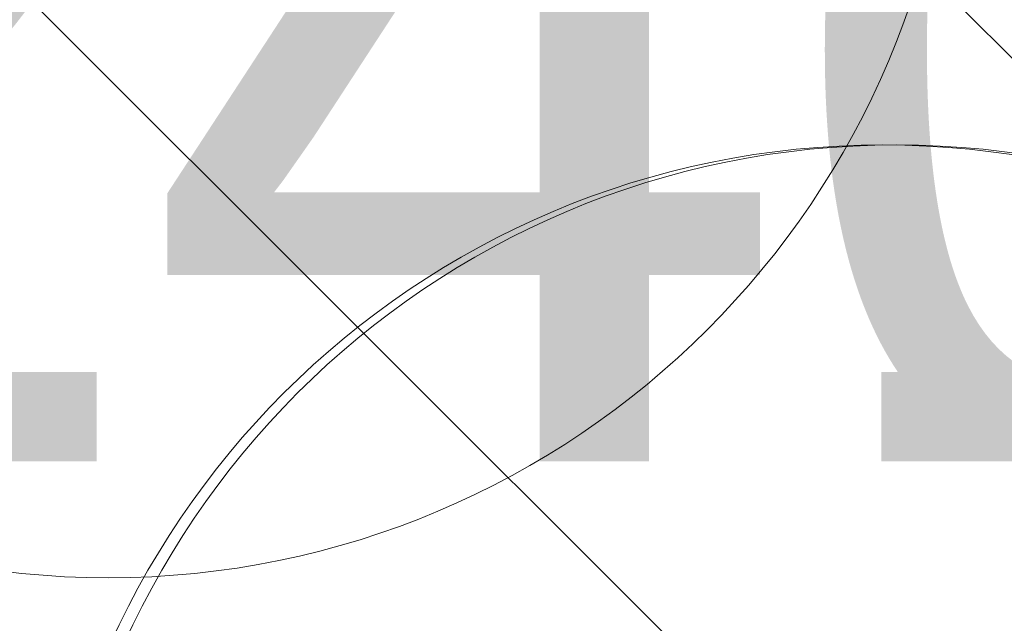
# Model space of a CAD drawing. Header units: metres. Extents: x 179483 to 180084, y 582739 to 582904.
# Tile 89 of 205: x 179767.291 to 179768.727, y 582815.828 to 582816.709. Entities that reach past the tile are written whole.
import ezdxf

# ---------------------------------------------------------------- set-up
doc = ezdxf.new("R2010")
doc.units = ezdxf.units.M
doc.layers.get('0').update_dxf_attribs({"linetype": 'CONTINUOUS', "lineweight": 9})
doc.layers.add('TA - VERDACHT_OBJECT', color=1, linetype='CONTINUOUS', lineweight=18)
doc.layers.add('TA - VRIJGEGEVEN TOT 4M-MV', color=3, linetype='CONTINUOUS', lineweight=18)
doc.styles.get("Standard").update_dxf_attribs({"font": 'arial.ttf'})

# ---------------------------------------------------------------- blocks, each defined once
blk = doc.blocks.new('Object')
at = {"lineweight": 20}
blk.add_circle((0, 0), 1.2358, dxfattribs=at)
at = {"color": 7}
blk.add_attdef('1', (-2.4803, 0.7741), '', height=1.2, dxfattribs=at)

msp = doc.modelspace()

# ---------------------------------------------------------------- hatches: boundary and pattern name
at = {"layer": 'TA - VRIJGEGEVEN TOT 4M-MV'}
h = msp.add_hatch(dxfattribs=at)
h.set_pattern_fill('ANSI31', color=256, scale=0.3, angle=90, style=0)
h.paths.add_polyline_path([(179736.9046, 582819.8328), (179732.6495, 582821.1255), (179729.8142, 582821.5339), (179723.2543, 582822.0152), (179721.5155, 582820.1667), (179722.115, 582819.3332), (179723.6414, 582817.8851), (179731.0262, 582815.827), (179733.221, 582815.6807), (179739.0409, 582815.4546), (179745.8884, 582815.3089), (179750.2592, 582814.7262), (179757.6523, 582813.382), (179757.6635, 582813.4305), (179760.3446, 582813.2541), (179760.589, 582813.2834), (179762.6917, 582813.0997), (179765.0358, 582812.9455), (179770.7591, 582813.0425), (179770.7193, 582813.4675), (179770.4538, 582814.5292), (179770.1154, 582816.2673), (179766.7819, 582817.4077), (179764.4538, 582817.7957), (179761.6407, 582817.8927), (179759.7006, 582817.7957), (179758.3655, 582818.4091), (179751.0073, 582818.9599), (179748.5537, 582819.2427), (179745.829, 582818.0867), (179742.3725, 582819.9551), (179741.8676, 582820.0133)])

# ---------------------------------------------------------------- block references
at = {"layer": 'TA - VERDACHT_OBJECT', "linetype": 'ByBlock'}
msp.add_blockref('Object', (179767.42, 582817.13), dxfattribs=at)
for p, values in [((179768.55, 582815.29), {'1': ' 240'}), ((179768.57, 582815.29), {'1': ' 241'})]:
    msp.add_blockref('Object', p, dxfattribs=at).add_auto_attribs(values)

doc.saveas('drawing.dxf')
